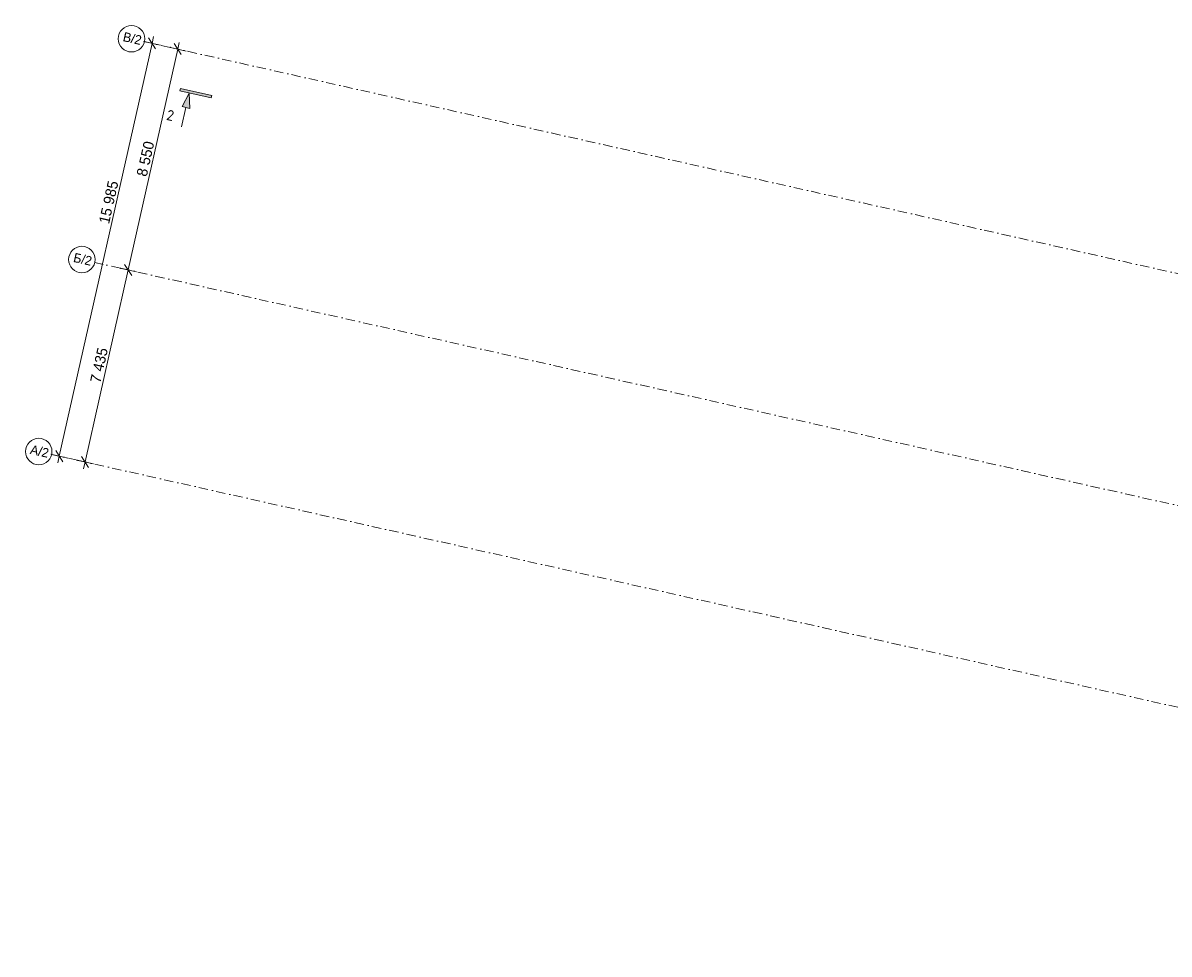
# Model space of a CAD drawing. Header units: millimetres. Extents: x -7218133 to -6715963, y 6117771 to 6222300.
# Tile 1 of 14: x -7218133 to -7174850, y 6125095 to 6160274. Entities that reach past the tile are written whole.
import ezdxf
from ezdxf.enums import TextEntityAlignment as Align

# ---------------------------------------------------------------- set-up
doc = ezdxf.new("R2010")
doc.units = ezdxf.units.MM
doc.header["$MEASUREMENT"] = 0
doc.linetypes.add('Штрихпунктирная', pattern=[670.277762, 352.777767, -176.388884, 0, -141.111112])
for name, color, linetype, lineweight in [('0_Ном._пера__1', 7, 'Continuous', 0), ('0_Ном._пера__120', 7, 'Continuous', 0), ('АР-Чертеж-Оси_Осевые размеры.АР_Ном._пера__120', 7, 'Continuous', 0)]:
    doc.layers.add(name, color=color, linetype=linetype, lineweight=lineweight)
doc.layers.add('АР-Чертеж-Оси_Осевые размеры.АР', color=7, linetype='Continuous')
doc.styles.add('РЎР“Р•РќР•Р\xa0Р\x98Р\xa0_РЎРўР\x98Р›Р¬_1', font='GOTHIC.TTF')
doc.styles.add('РЎР“Р•РќР•Р\xa0Р\x98Р\xa0_РЎРўР\x98Р›Р¬_4', font='GOST_Common.ttf')
doc.dimstyles.new('СГЕНЕРИР_СТИЛЬ__1', dxfattribs={"dimtxt": 400, "dimasz": 332.5, "dimexe": 0.18, "dimexo": 0.0625, "dimgap": 0, "dimtad": 1, "dimdec": 0, "dimzin": 0, "dimdsep": 46, "dimtxsty": 'РЎР“Р•РќР•Р\xa0Р\x98Р\xa0_РЎРўР\x98Р›Р¬_1', "dimblk": 'ARROWHEAD_6', "dimblk1": 'ARROWHEAD_6', "dimblk2": 'ARROWHEAD_6', "dimcen": 0.09, "dimse1": 1, "dimse2": 1, "dimclrd": 7, "dimclre": 7, "dimclrt": 7, "dimazin": 0, "dimtfac": 1, "dimtdec": 4, "dimtmove": 0, "dimatfit": 3, "dimfxl": 1, "dimtolj": 1, "dimtzin": 0, "dimarcsym": 0})
doc.dimstyles.new('СГЕНЕРИР_СТИЛЬ__2', dxfattribs={"dimtxt": 400, "dimasz": 332.5, "dimexe": 0.18, "dimexo": 0.0625, "dimgap": 0, "dimtad": 1, "dimdec": 0, "dimzin": 0, "dimdsep": 46, "dimtxsty": 'РЎР“Р•РќР•Р\xa0Р\x98Р\xa0_РЎРўР\x98Р›Р¬_1', "dimblk": 'ARROWHEAD_6', "dimblk1": 'ARROWHEAD_6', "dimblk2": 'ARROWHEAD_6', "dimcen": 0.09, "dimse1": 1, "dimse2": 1, "dimclrd": 7, "dimclre": 7, "dimclrt": 7, "dimazin": 0, "dimtfac": 1, "dimtdec": 4, "dimtmove": 2, "dimatfit": 3, "dimfxl": 1, "dimtolj": 1, "dimtzin": 0, "dimarcsym": 0})

# ---------------------------------------------------------------- blocks, each defined once
blk = doc.blocks.new('Стандартный Маркер Сетки_10')
at = {"layer": 'АР-Чертеж-Оси_Осевые размеры.АР_Ном._пера__120', "color": 7, "linetype": 'Штрихпунктирная', "lineweight": 0}
for p, q in [((1000, 0), (81908, 0)), ((1000, 0), (1000, 0)), ((81908, 0), (81908, 0)), ((1000, 0), (0, 0)), ((81908, 0), (82908, 0))]:
    blk.add_line(p, q, dxfattribs=at)
at = {"layer": 'АР-Чертеж-Оси_Осевые размеры.АР_Ном._пера__120', "color": 7, "linetype": 'Continuous', "lineweight": 0}
for centre in [(-500, 0), (83408, 0)]:
    blk.add_circle(centre, 500, dxfattribs=at)
at = {"layer": 'АР-Чертеж-Оси_Осевые размеры.АР_Ном._пера__120', "color": 7, "linetype": 'Штрихпунктирная', "lineweight": 0}
for p in [(1000, 0), (81908, 0)]:
    blk.add_point(p, dxfattribs=at)
at = {"layer": 'АР-Чертеж-Оси_Осевые размеры.АР_Ном._пера__120', "color": 7, "lineweight": 0, "style": 'РЎР“Р•РќР•Р\xa0Р\x98Р\xa0_РЎРўР\x98Р›Р¬_1'}
for tag, p in [('AC_MarkerText_1_0', (-500, 189)), ('AC_MarkerText_1_1', (83408, 189))]:
    blk.add_attdef(tag, text='', height=350, dxfattribs=at).set_placement(p, align=Align.TOP_CENTER)
blk = doc.blocks.new('Стандартный Маркер Сетки_11')
at = {"layer": 'АР-Чертеж-Оси_Осевые размеры.АР_Ном._пера__120', "color": 7, "linetype": 'Штрихпунктирная', "lineweight": 0}
for p, q in [((1000, 0), (0, 0)), ((1000, 0), (81908, 0)), ((81908, 0), (82908, 0))]:
    blk.add_line(p, q, dxfattribs=at)
at = {"layer": 'АР-Чертеж-Оси_Осевые размеры.АР_Ном._пера__120', "color": 7, "linetype": 'Continuous', "lineweight": 0}
for centre in [(-500, 0), (83408, 0)]:
    blk.add_circle(centre, 500, dxfattribs=at)
at = {"layer": 'АР-Чертеж-Оси_Осевые размеры.АР_Ном._пера__120', "color": 7, "linetype": 'Штрихпунктирная', "lineweight": 0}
for p in [(1000, 0), (1000, 0), (81908, 0), (81908, 0)]:
    blk.add_point(p, dxfattribs=at)
at = {"layer": 'АР-Чертеж-Оси_Осевые размеры.АР_Ном._пера__120', "color": 7, "lineweight": 0, "style": 'РЎР“Р•РќР•Р\xa0Р\x98Р\xa0_РЎРўР\x98Р›Р¬_1'}
for tag, p in [('AC_MarkerText_1_0', (-500, 189)), ('AC_MarkerText_1_1', (83408, 189))]:
    blk.add_attdef(tag, text='', height=350, dxfattribs=at).set_placement(p, align=Align.TOP_CENTER)
blk = doc.blocks.new('Стандартный Маркер Сетки_12')
at = {"layer": 'АР-Чертеж-Оси_Осевые размеры.АР_Ном._пера__120', "color": 7, "linetype": 'Штрихпунктирная', "lineweight": 0}
for p, q in [((1000, 0), (81908, 0)), ((1000, 0), (1000, 0)), ((81908, 0), (81908, 0)), ((1000, 0), (0, 0)), ((81908, 0), (82908, 0))]:
    blk.add_line(p, q, dxfattribs=at)
at = {"layer": 'АР-Чертеж-Оси_Осевые размеры.АР_Ном._пера__120', "color": 7, "linetype": 'Continuous', "lineweight": 0}
for centre in [(-500, 0), (83408, 0)]:
    blk.add_circle(centre, 500, dxfattribs=at)
at = {"layer": 'АР-Чертеж-Оси_Осевые размеры.АР_Ном._пера__120', "color": 7, "linetype": 'Штрихпунктирная', "lineweight": 0}
for p in [(1000, 0), (81908, 0)]:
    blk.add_point(p, dxfattribs=at)
at = {"layer": 'АР-Чертеж-Оси_Осевые размеры.АР_Ном._пера__120', "color": 7, "lineweight": 0, "style": 'РЎР“Р•РќР•Р\xa0Р\x98Р\xa0_РЎРўР\x98Р›Р¬_1'}
for tag, p in [('AC_MarkerText_1_0', (-500, 189)), ('AC_MarkerText_1_1', (83408, 189))]:
    blk.add_attdef(tag, text='', height=350, dxfattribs=at).set_placement(p, align=Align.TOP_CENTER)
blk = doc.blocks.new('Линия_22_1', base_point=(-7211854, 6157625))
at = {"linetype": 'Continuous', "lineweight": 0, "true_color": 0x000000}
blk.add_hatch(color=18, dxfattribs=at).paths.add_polyline_path([(-7211854, 6157625), (-7212123, 6157112), (-7211831, 6157046)])
at = {"layer": '0_Ном._пера__120', "color": 7, "linetype": 'Continuous', "lineweight": 0}
for p, q in [((-7211854, 6157625), (-7212123, 6157112)), ((-7211854, 6157625), (-7211831, 6157046)), ((-7211977, 6157079), (-7212140, 6156351)), ((-7211831, 6157046), (-7212123, 6157112))]:
    blk.add_line(p, q, dxfattribs=at)
blk = doc.blocks.new('*D77', base_point=(-6566190, 6562678))
at = {"layer": 'АР-Чертеж-Оси_Осевые размеры.АР_Ном._пера__120', "color": 7, "linetype": 'Continuous', "lineweight": 0, "transparency": 16777216}
for p, q in [((-7214159, 6150942), (-7212285, 6159284)), ((-7213839, 6150870), (-7214479, 6151014)), ((-7214291, 6151151), (-7214026, 6150733)), ((-7215788, 6143687), (-7214159, 6150942)), ((-7215468, 6143615), (-7216108, 6143759)), ((-7215920, 6143896), (-7215656, 6143478)), ((-7215846, 6143431), (-7215788, 6143687))]:
    blk.add_line(p, q, dxfattribs=at)
at = {"layer": 'АР-Чертеж-Оси_Осевые размеры.АР_Ном._пера__120', "color": 7, "lineweight": 0, "transparency": 16777216, "insert": (-7215206, 6146644), "char_height": 400, "attachment_point": 7, "rotation": 77.3417, "style": 'РЎР“Р•РќР•Р\xa0Р\x98Р\xa0_РЎРўР\x98Р›Р¬_1'}
blk.add_mtext('\\A1;{\\pql;\\fCentury Gothic|b0|i0|c204|p0;\\W1.000000;7\xa0435}', dxfattribs=at)
blk = doc.blocks.new('ARROWHEAD_6')
at = {"color": 0, "linetype": 'Continuous', "lineweight": 0}
for p, q in [((0, 0), (-1, 0)), ((-0.5, -0.5), (0.5, 0.5))]:
    blk.add_line(p, q, dxfattribs=at)
blk = doc.blocks.new('*D78', base_point=(-6566190, 6562678))
at = {"layer": 'АР-Чертеж-Оси_Осевые размеры.АР_Ном._пера__120', "color": 7, "linetype": 'Continuous', "lineweight": 0, "transparency": 16777216}
for p, q in [((-7214159, 6150942), (-7212285, 6159284)), ((-7211965, 6159212), (-7212605, 6159356)), ((-7212153, 6159075), (-7212418, 6159493)), ((-7212285, 6159284), (-7212228, 6159540)), ((-7213839, 6150870), (-7214479, 6151014)), ((-7214291, 6151151), (-7214026, 6150733))]:
    blk.add_line(p, q, dxfattribs=at)
at = {"layer": 'АР-Чертеж-Оси_Осевые размеры.АР_Ном._пера__120', "color": 7, "lineweight": 0, "transparency": 16777216, "insert": (-7213455, 6154442), "char_height": 400, "attachment_point": 7, "rotation": 77.3417, "style": 'РЎР“Р•РќР•Р\xa0Р\x98Р\xa0_РЎРўР\x98Р›Р¬_1'}
blk.add_mtext('\\A1;{\\pql;\\fCentury Gothic|b0|i0|c204|p0;\\W1.000000;8\xa0550}', dxfattribs=at)
blk = doc.blocks.new('*D79', base_point=(-6566190, 6562678))
at = {"layer": 'АР-Чертеж-Оси_Осевые размеры.АР_Ном._пера__120', "color": 7, "linetype": 'Continuous', "lineweight": 0, "transparency": 16777216}
for p, q in [((-7213124, 6159293), (-7213389, 6159711)), ((-7213256, 6159502), (-7213199, 6159758)), ((-7216759, 6143905), (-7213256, 6159502)), ((-7212936, 6159430), (-7213577, 6159574)), ((-7216892, 6144115), (-7216627, 6143696)), ((-7216439, 6143834), (-7217079, 6143977)), ((-7216817, 6143649), (-7216759, 6143905))]:
    blk.add_line(p, q, dxfattribs=at)
at = {"layer": 'АР-Чертеж-Оси_Осевые размеры.АР_Ном._пера__120', "color": 7, "lineweight": 0, "transparency": 16777216, "insert": (-7214876, 6152657), "char_height": 400, "attachment_point": 7, "rotation": 77.3417, "style": 'РЎР“Р•РќР•Р\xa0Р\x98Р\xa0_РЎРўР\x98Р›Р¬_1'}
blk.add_mtext('\\A1;{\\pql;\\fCentury Gothic|b0|i0|c204|p0;\\W1.000000;15\xa0985}', dxfattribs=at)

msp = doc.modelspace()

# ---------------------------------------------------------------- hatches: boundary and pattern name
at = {"layer": '0_Ном._пера__120', "linetype": 'Continuous', "lineweight": 0}
msp.add_hatch(color=7, dxfattribs=at).paths.add_polyline_path([(-7211027.3, 6157439.2), (-7212202.8, 6157703.3), (-7212180.9, 6157800.8), (-7211005.4, 6157536.8)])

# ---------------------------------------------------------------- linework, layer by layer
at = {"layer": '0_Ном._пера__1', "color": 7, "linetype": 'Continuous', "lineweight": 0, "flags": 128}
msp.add_lwpolyline([(-7211027.3, 6157439.2), (-7212202.8, 6157703.3), (-7212180.9, 6157800.8), (-7211005.4, 6157536.8)], close=True, dxfattribs=at)

# ---------------------------------------------------------------- block references
at = {"color": 7, "linetype": 'Continuous', "lineweight": 0}
msp.add_blockref('Линия_22_1', (-7211854.3, 6157625), dxfattribs=at)
at = {"layer": 'АР-Чертеж-Оси_Осевые размеры.АР', "color": 8, "linetype": 'Continuous', "lineweight": 15}
ref = msp.add_blockref('Стандартный Маркер Сетки_11', (-7213545, 6159566.7), dxfattribs=dict(at, zscale=1000, rotation=347.3417232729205))
ref.add_attrib('AC_MarkerText_1', 'В/2', dxfattribs={"layer": 'АР-Чертеж-Оси_Осевые размеры.АР_Ном._пера__120', "color": 7, "lineweight": 0, "height": 350, "rotation": 347.34172, "style": 'РЎР“Р•РќР•Р\xa0Р\x98Р\xa0_РЎРўР\x98Р›Р¬_1'}).set_placement((-7213962.9, 6159857.4), align=Align.TOP_CENTER)
ref.add_attrib('AC_MarkerText_1_1', 'В/2', dxfattribs={"layer": 'АР-Чертеж-Оси_Осевые размеры.АР_Ном._пера__120', "color": 7, "lineweight": 0, "height": 350, "rotation": 347.34172, "style": 'РЎР“Р•РќР•Р\xa0Р\x98Р\xa0_РЎРўР\x98Р›Р¬_1'}).set_placement((-7132094.6, 6141470.2), align=Align.TOP_CENTER)
ref = msp.add_blockref('Стандартный Маркер Сетки_11', (-7213545, 6159566.7), dxfattribs=dict(at, zscale=1000, rotation=347.3417232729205))
ref.add_attrib('AC_MarkerText_1', 'В/2', dxfattribs={"layer": 'АР-Чертеж-Оси_Осевые размеры.АР_Ном._пера__120', "color": 7, "lineweight": 0, "height": 350, "rotation": 347.34172, "style": 'РЎР“Р•РќР•Р\xa0Р\x98Р\xa0_РЎРўР\x98Р›Р¬_1'}).set_placement((-7213962.9, 6159857.4), align=Align.TOP_CENTER)
ref.add_attrib('AC_MarkerText_1_1', 'В/2', dxfattribs={"layer": 'АР-Чертеж-Оси_Осевые размеры.АР_Ном._пера__120', "color": 7, "lineweight": 0, "height": 350, "rotation": 347.34172, "style": 'РЎР“Р•РќР•Р\xa0Р\x98Р\xa0_РЎРўР\x98Р›Р¬_1'}).set_placement((-7132094.6, 6141470.2), align=Align.TOP_CENTER)
ref = msp.add_blockref('Стандартный Маркер Сетки_11', (-7213545, 6159566.7), dxfattribs=dict(at, zscale=1000, rotation=347.3417232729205))
ref.add_attrib('AC_MarkerText_1', 'В/2', dxfattribs={"layer": 'АР-Чертеж-Оси_Осевые размеры.АР_Ном._пера__120', "color": 7, "lineweight": 0, "height": 350, "rotation": 347.34172, "style": 'РЎР“Р•РќР•Р\xa0Р\x98Р\xa0_РЎРўР\x98Р›Р¬_1'}).set_placement((-7213962.9, 6159857.4), align=Align.TOP_CENTER)
ref.add_attrib('AC_MarkerText_1_1', 'В/2', dxfattribs={"layer": 'АР-Чертеж-Оси_Осевые размеры.АР_Ном._пера__120', "color": 7, "lineweight": 0, "height": 350, "rotation": 347.34172, "style": 'РЎР“Р•РќР•Р\xa0Р\x98Р\xa0_РЎРўР\x98Р›Р¬_1'}).set_placement((-7132094.6, 6141470.2), align=Align.TOP_CENTER)
ref = msp.add_blockref('Стандартный Маркер Сетки_11', (-7213545, 6159566.7), dxfattribs=dict(at, zscale=1000, rotation=347.3417232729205))
ref.add_attrib('AC_MarkerText_1', 'В/2', dxfattribs={"layer": 'АР-Чертеж-Оси_Осевые размеры.АР_Ном._пера__120', "color": 7, "lineweight": 0, "height": 350, "rotation": 347.34172, "style": 'РЎР“Р•РќР•Р\xa0Р\x98Р\xa0_РЎРўР\x98Р›Р¬_1'}).set_placement((-7213962.9, 6159857.4), align=Align.TOP_CENTER)
ref.add_attrib('AC_MarkerText_1_1', 'В/2', dxfattribs={"layer": 'АР-Чертеж-Оси_Осевые размеры.АР_Ном._пера__120', "color": 7, "lineweight": 0, "height": 350, "rotation": 347.34172, "style": 'РЎР“Р•РќР•Р\xa0Р\x98Р\xa0_РЎРўР\x98Р›Р¬_1'}).set_placement((-7132094.6, 6141470.2), align=Align.TOP_CENTER)
ref = msp.add_blockref('Стандартный Маркер Сетки_10', (-7215418.6, 6151224.6), dxfattribs=dict(at, zscale=1000, rotation=347.3417232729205))
ref.add_attrib('AC_MarkerText_1', 'Б/2', dxfattribs={"layer": 'АР-Чертеж-Оси_Осевые размеры.АР_Ном._пера__120', "color": 7, "lineweight": 0, "height": 350, "rotation": 347.34172, "style": 'РЎР“Р•РќР•Р\xa0Р\x98Р\xa0_РЎРўР\x98Р›Р¬_1'}).set_placement((-7215836.5, 6151515.2), align=Align.TOP_CENTER)
ref.add_attrib('AC_MarkerText_1_1', 'Б/2', dxfattribs={"layer": 'АР-Чертеж-Оси_Осевые размеры.АР_Ном._пера__120', "color": 7, "lineweight": 0, "height": 350, "rotation": 347.34172, "style": 'РЎР“Р•РќР•Р\xa0Р\x98Р\xa0_РЎРўР\x98Р›Р¬_1'}).set_placement((-7133968.2, 6133128), align=Align.TOP_CENTER)
ref = msp.add_blockref('Стандартный Маркер Сетки_10', (-7215418.6, 6151224.6), dxfattribs=dict(at, zscale=1000, rotation=347.3417232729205))
ref.add_attrib('AC_MarkerText_1', 'Б/2', dxfattribs={"layer": 'АР-Чертеж-Оси_Осевые размеры.АР_Ном._пера__120', "color": 7, "lineweight": 0, "height": 350, "rotation": 347.34172, "style": 'РЎР“Р•РќР•Р\xa0Р\x98Р\xa0_РЎРўР\x98Р›Р¬_1'}).set_placement((-7215836.5, 6151515.2), align=Align.TOP_CENTER)
ref.add_attrib('AC_MarkerText_1_1', 'Б/2', dxfattribs={"layer": 'АР-Чертеж-Оси_Осевые размеры.АР_Ном._пера__120', "color": 7, "lineweight": 0, "height": 350, "rotation": 347.34172, "style": 'РЎР“Р•РќР•Р\xa0Р\x98Р\xa0_РЎРўР\x98Р›Р¬_1'}).set_placement((-7133968.2, 6133128), align=Align.TOP_CENTER)
ref = msp.add_blockref('Стандартный Маркер Сетки_10', (-7215418.6, 6151224.6), dxfattribs=dict(at, zscale=1000, rotation=347.3417232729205))
ref.add_attrib('AC_MarkerText_1', 'Б/2', dxfattribs={"layer": 'АР-Чертеж-Оси_Осевые размеры.АР_Ном._пера__120', "color": 7, "lineweight": 0, "height": 350, "rotation": 347.34172, "style": 'РЎР“Р•РќР•Р\xa0Р\x98Р\xa0_РЎРўР\x98Р›Р¬_1'}).set_placement((-7215836.5, 6151515.2), align=Align.TOP_CENTER)
ref.add_attrib('AC_MarkerText_1_1', 'Б/2', dxfattribs={"layer": 'АР-Чертеж-Оси_Осевые размеры.АР_Ном._пера__120', "color": 7, "lineweight": 0, "height": 350, "rotation": 347.34172, "style": 'РЎР“Р•РќР•Р\xa0Р\x98Р\xa0_РЎРўР\x98Р›Р¬_1'}).set_placement((-7133968.2, 6133128), align=Align.TOP_CENTER)
ref = msp.add_blockref('Стандартный Маркер Сетки_10', (-7215418.6, 6151224.6), dxfattribs=dict(at, zscale=1000, rotation=347.3417232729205))
ref.add_attrib('AC_MarkerText_1', 'Б/2', dxfattribs={"layer": 'АР-Чертеж-Оси_Осевые размеры.АР_Ном._пера__120', "color": 7, "lineweight": 0, "height": 350, "rotation": 347.34172, "style": 'РЎР“Р•РќР•Р\xa0Р\x98Р\xa0_РЎРўР\x98Р›Р¬_1'}).set_placement((-7215836.5, 6151515.2), align=Align.TOP_CENTER)
ref.add_attrib('AC_MarkerText_1_1', 'Б/2', dxfattribs={"layer": 'АР-Чертеж-Оси_Осевые размеры.АР_Ном._пера__120', "color": 7, "lineweight": 0, "height": 350, "rotation": 347.34172, "style": 'РЎР“Р•РќР•Р\xa0Р\x98Р\xa0_РЎРўР\x98Р›Р¬_1'}).set_placement((-7133968.2, 6133128), align=Align.TOP_CENTER)
ref = msp.add_blockref('Стандартный Маркер Сетки_12', (-7217047.9, 6143970.3), dxfattribs=dict(at, zscale=1000, rotation=347.3417232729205))
ref.add_attrib('AC_MarkerText_1', 'А/2', dxfattribs={"layer": 'АР-Чертеж-Оси_Осевые размеры.АР_Ном._пера__120', "color": 7, "lineweight": 0, "height": 350, "rotation": 347.34172, "style": 'РЎР“Р•РќР•Р\xa0Р\x98Р\xa0_РЎРўР\x98Р›Р¬_1'}).set_placement((-7217465.8, 6144260.9), align=Align.TOP_CENTER)
ref.add_attrib('AC_MarkerText_1_1', 'А/2', dxfattribs={"layer": 'АР-Чертеж-Оси_Осевые размеры.АР_Ном._пера__120', "color": 7, "lineweight": 0, "height": 350, "rotation": 347.34172, "style": 'РЎР“Р•РќР•Р\xa0Р\x98Р\xa0_РЎРўР\x98Р›Р¬_1'}).set_placement((-7135597.5, 6125873.7), align=Align.TOP_CENTER)
ref = msp.add_blockref('Стандартный Маркер Сетки_12', (-7217047.9, 6143970.3), dxfattribs=dict(at, zscale=1000, rotation=347.3417232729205))
ref.add_attrib('AC_MarkerText_1', 'А/2', dxfattribs={"layer": 'АР-Чертеж-Оси_Осевые размеры.АР_Ном._пера__120', "color": 7, "lineweight": 0, "height": 350, "rotation": 347.34172, "style": 'РЎР“Р•РќР•Р\xa0Р\x98Р\xa0_РЎРўР\x98Р›Р¬_1'}).set_placement((-7217465.8, 6144260.9), align=Align.TOP_CENTER)
ref.add_attrib('AC_MarkerText_1_1', 'А/2', dxfattribs={"layer": 'АР-Чертеж-Оси_Осевые размеры.АР_Ном._пера__120', "color": 7, "lineweight": 0, "height": 350, "rotation": 347.34172, "style": 'РЎР“Р•РќР•Р\xa0Р\x98Р\xa0_РЎРўР\x98Р›Р¬_1'}).set_placement((-7135597.5, 6125873.7), align=Align.TOP_CENTER)
ref = msp.add_blockref('Стандартный Маркер Сетки_12', (-7217047.9, 6143970.3), dxfattribs=dict(at, zscale=1000, rotation=347.3417232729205))
ref.add_attrib('AC_MarkerText_1', 'А/2', dxfattribs={"layer": 'АР-Чертеж-Оси_Осевые размеры.АР_Ном._пера__120', "color": 7, "lineweight": 0, "height": 350, "rotation": 347.34172, "style": 'РЎР“Р•РќР•Р\xa0Р\x98Р\xa0_РЎРўР\x98Р›Р¬_1'}).set_placement((-7217465.8, 6144260.9), align=Align.TOP_CENTER)
ref.add_attrib('AC_MarkerText_1_1', 'А/2', dxfattribs={"layer": 'АР-Чертеж-Оси_Осевые размеры.АР_Ном._пера__120', "color": 7, "lineweight": 0, "height": 350, "rotation": 347.34172, "style": 'РЎР“Р•РќР•Р\xa0Р\x98Р\xa0_РЎРўР\x98Р›Р¬_1'}).set_placement((-7135597.5, 6125873.7), align=Align.TOP_CENTER)
ref = msp.add_blockref('Стандартный Маркер Сетки_12', (-7217047.9, 6143970.3), dxfattribs=dict(at, zscale=1000, rotation=347.3417232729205))
ref.add_attrib('AC_MarkerText_1', 'А/2', dxfattribs={"layer": 'АР-Чертеж-Оси_Осевые размеры.АР_Ном._пера__120', "color": 7, "lineweight": 0, "height": 350, "rotation": 347.34172, "style": 'РЎР“Р•РќР•Р\xa0Р\x98Р\xa0_РЎРўР\x98Р›Р¬_1'}).set_placement((-7217465.8, 6144260.9), align=Align.TOP_CENTER)
ref.add_attrib('AC_MarkerText_1_1', 'А/2', dxfattribs={"layer": 'АР-Чертеж-Оси_Осевые размеры.АР_Ном._пера__120', "color": 7, "lineweight": 0, "height": 350, "rotation": 347.34172, "style": 'РЎР“Р•РќР•Р\xa0Р\x98Р\xa0_РЎРўР\x98Р›Р¬_1'}).set_placement((-7135597.5, 6125873.7), align=Align.TOP_CENTER)

# ---------------------------------------------------------------- texts
at = {"layer": '0_Ном._пера__120', "color": 7, "linetype": 'Continuous', "lineweight": 0, "insert": (-7212564.5, 6156782.1), "char_height": 400, "attachment_point": 5, "rotation": 347.34172, "style": 'РЎР“Р•РќР•Р\xa0Р\x98Р\xa0_РЎРўР\x98Р›Р¬_4'}
msp.add_mtext('\\A1;{\\pqc;\\fGOST Common|b0|i0|c204|p0;\\W1.000000;2}', dxfattribs=at)

# ---------------------------------------------------------------- dimensions: what is measured, and where the dimension line sits
at = {"layer": 'АР-Чертеж-Оси_Осевые размеры.АР', "color": 7, "linetype": 'Continuous', "lineweight": 0}
for base, p1, p2, dimstyle, picture, middle in [((-7213256.4, 6159501.9), (-7217535.7, 6144079.8), (-7214032.9, 6159676.3), 'СГЕНЕРИР_СТИЛЬ__2', '*D79', (-7214887.2, 6153518.8)), ((-7212285.2, 6159283.8), (-7215906.5, 6151334.1), (-7214032.9, 6159676.3), 'СГЕНЕРИР_СТИЛЬ__1', '*D78', (-7213499.3, 6155155.8)), ((-7214158.8, 6150941.6), (-7217535.7, 6144079.8), (-7215906.5, 6151334.1), 'СГЕНЕРИР_СТИЛЬ__1', '*D77', (-7215250.7, 6147357.5))]:
    dim = msp.add_linear_dim(base=base, p1=p1, p2=p2, angle=77.34172, dimstyle=dimstyle, dxfattribs=at)
    dim.commit()
    dim.dimension.update_dxf_attribs({"geometry": picture, "text_midpoint": middle, "dimtype": 160, "text_rotation": 77.34172})

doc.saveas('drawing.dxf')
